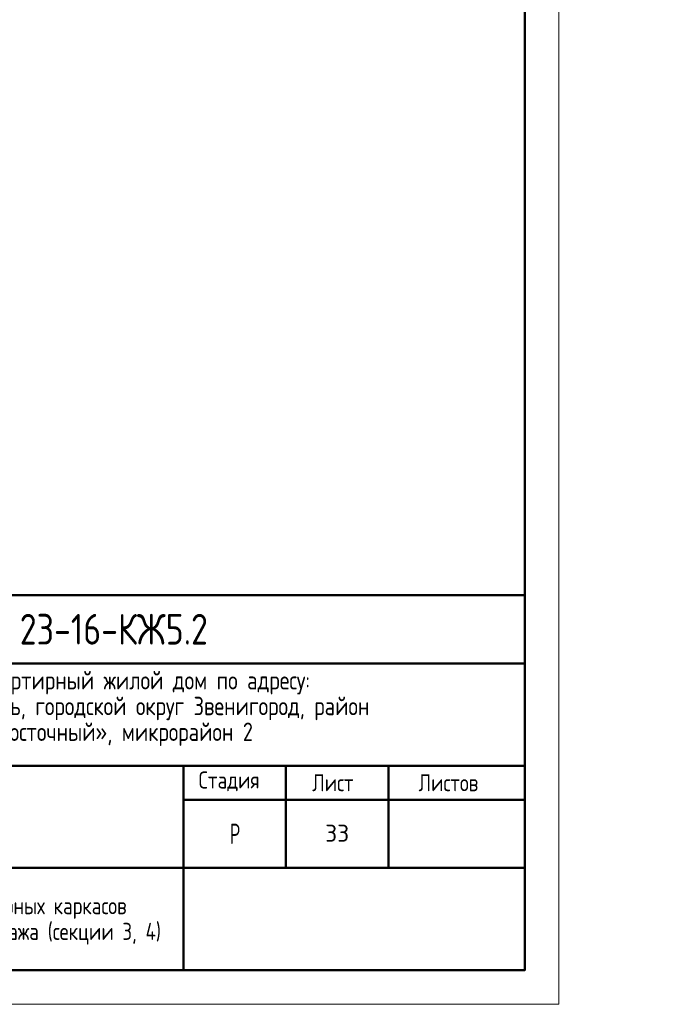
# Model space of a CAD drawing. Header units: millimetres. Extents: x 0 to 43617, y 0 to 59400.
# Tile 11 of 31: x 34098 to 43617, y 0 to 14442. Entities that reach past the tile are written whole.
import ezdxf

# ---------------------------------------------------------------- set-up
doc = ezdxf.new("R2010")
doc.units = ezdxf.units.MM
doc.layers.add('Standard', color=7, linetype='Continuous', lineweight=25)
doc.styles.add('GOST 2.304-81', font='txt')
doc.styles.add('ISOCPEUR', font='txt')

msp = doc.modelspace()

# ---------------------------------------------------------------- linework, layer by layer
at = {"layer": 'Standard', "color": 7, "linetype": 'Continuous', "lineweight": 50, "transparency": 33554687}
for p, q in [((23000, 6000), (41500, 6000)), ((29500, 5000), (41500, 5000)), ((29500, 3500), (41500, 3500)), ((36500, 2000), (36500, 3500)), ((38000, 2000), (38000, 3500)), ((39500, 2000), (39500, 3500)), ((36500, 3000), (41500, 3000)), ((29500, 2000), (41500, 2000)), ((36500, 500), (36500, 2000)), ((36500, 500), (36500, 2000))]:
    msp.add_line(p, q, dxfattribs=at)
at = {"layer": 'Standard', "color": 7, "linetype": 'Continuous', "lineweight": 25, "transparency": 33554687}
for p, q in [((41500, 500), (41500, 6000)), ((23000, 500), (41500, 500)), ((23000, 500), (41500, 500)), ((23000, 500), (41500, 500))]:
    msp.add_line(p, q, dxfattribs=at)
at = {"layer": 'Standard', "color": 7, "linetype": 'Continuous', "lineweight": 13, "transparency": 33554687}
msp.add_lwpolyline([(0, 0), (42000, 0), (42000, 59400), (0, 59400), (0, 0)], close=True, dxfattribs=at)
msp.add_lwpolyline([(42000, 59400), (0, 59400), (0, 0), (42000, 0), (42000, 59400)], dxfattribs=at)
at = {"layer": 'Standard', "color": 7, "linetype": 'Continuous', "lineweight": 50, "transparency": 33554687}
msp.add_lwpolyline([(2000, 58900), (41500, 58900), (41500, 500), (2000, 500), (2000, 58900)], close=True, dxfattribs=at)
at = {"layer": 'Standard', "color": 7, "linetype": 'Continuous', "lineweight": 25, "transparency": 33554687}
msp.add_lwpolyline([(41500, 6000), (23000, 6000), (23000, 500), (41500, 500), (41500, 6000)], dxfattribs=at)

# ---------------------------------------------------------------- texts
at = {"layer": 'Standard', "color": 7, "linetype": 'Continuous', "lineweight": 50, "transparency": 33554687, "insert": (34098, 5275), "char_height": 450, "width": 3038.67, "attachment_point": 7, "style": 'GOST 2.304-81'}
msp.add_mtext('23-16-КЖ5.2', dxfattribs=at)
at = {"layer": 'Standard', "color": 7, "linetype": 'Continuous', "lineweight": 25, "transparency": 33554687, "attachment_point": 7, "style": 'GOST 2.304-81'}
for s, insert, char_height, width in [('Многоквартирный\\~жилой\\~дом\\~по\\~адресу:\\~', (32710, 4545), 270, 5717.08), ('Московская\\~область,\\~городской\\~округ\\~Звенигород,\\~район\\~', (31504, 4167), 270, 8136.21), ('«Восточный»,\\~микрорайон\\~2', (33597, 3789), 270, 3952.83), ('Стадия', (36721, 3125), 250, 1031.12), ('Лист', (38384, 3125), 250, 782.23), ('Листов', (39943, 3125), 250, 1066.51), ('Корпус\\~2', (32388, 2610), 270, 1362.88), ('\\W0.77;Р', (37177, 2350), 300, 262.92)]:
    msp.add_mtext(s, dxfattribs=dict(at, insert=insert, char_height=char_height, width=width))
at = {"layer": 'Standard', "color": 7, "linetype": 'Continuous', "lineweight": 13, "transparency": 33554687, "insert": (38750, 2510), "char_height": 250, "width": 459.38, "attachment_point": 5, "style": 'ISOCPEUR'}
msp.add_mtext('\\A1;{\\fISOCPEUR|i0|b0;\\H250.000000;\\W1.000000;\\C7;33}\\P', dxfattribs=at)
at = {"layer": 'Standard', "color": 7, "linetype": 'Continuous', "lineweight": 25, "transparency": 33554687, "insert": (33000, 1571), "char_height": 250, "width": 7791.88, "attachment_point": 2, "line_spacing_factor": 0.903614}
msp.add_mtext('\\A1;{\\fGOST 2.304-81|i0|b0;\\H250.000000;\\W1.000000;\\C7;Схема расположения арматурных каркасов}\\P{\\fGOST 2.304-81|i0|b0;\\H250.000000;\\W1.000000;\\C7;плиты перекрытия типового этажа (секции 3, 4)}\\P', dxfattribs=at)

doc.saveas('drawing.dxf')
